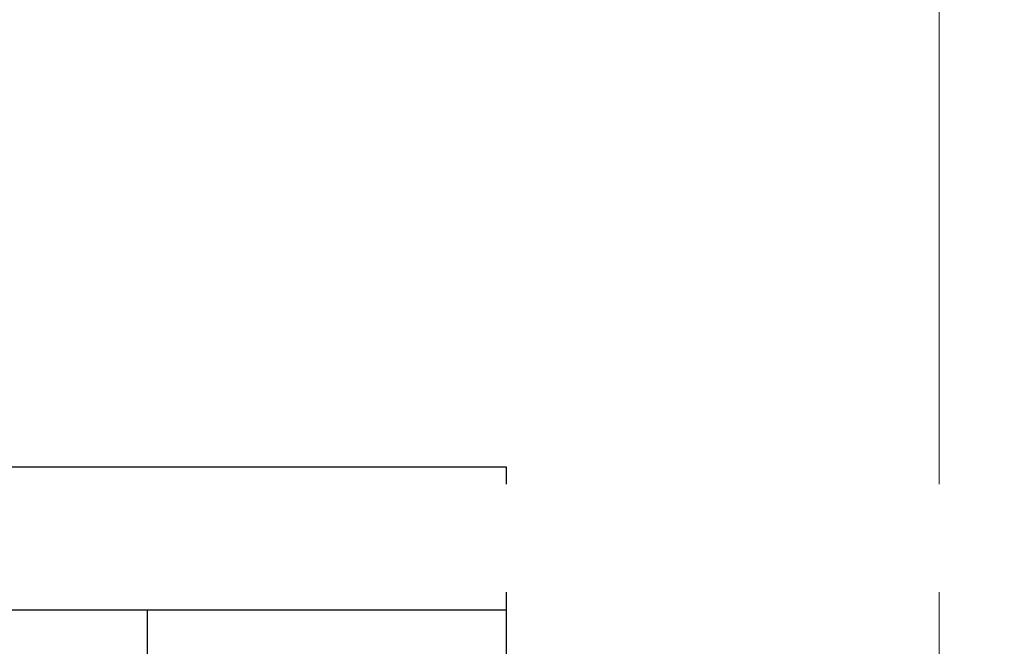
# Model space of a CAD drawing. Header units: inches. Extents: x 110711 to 158499, y 12149 to 19253.
# Tile 43 of 46: x 124606 to 124721, y 17672 to 17746. Entities that reach past the tile are written whole.
import ezdxf

# ---------------------------------------------------------------- set-up
doc = ezdxf.new("R2010")
doc.units = ezdxf.units.IN
doc.header["$MEASUREMENT"] = 0
doc.layers.add('HVAC TEXT PP', color=7, linetype='Continuous', lineweight=20)
doc.layers.add('PP-HVAC', color=7, linetype='Continuous', lineweight=25)
doc.styles.get("Standard").update_dxf_attribs({"font": 'romans.shx', "height": 6})

msp = doc.modelspace()

# ---------------------------------------------------------------- linework, layer by layer
at = {"layer": 'HVAC TEXT PP'}
msp.add_lwpolyline([(122775.67, 18714.54), (124713.6, 18714.54), (124713.6, 17319.69), (122775.67, 17319.69)], close=True, dxfattribs=at)
at = {"layer": 'PP-HVAC', "linetype": 'Continuous', "ltscale": 10}
for p, q in [((124496.27, 17693.29), (124662.91, 17693.29)), ((124662.91, 17693.29), (124662.91, 17575.09)), ((124496.27, 17676.54), (124662.91, 17676.54)), ((124620.83, 17676.54), (124620.83, 17575.09))]:
    msp.add_line(p, q, dxfattribs=at)

# ---------------------------------------------------------------- next in the draw order: texts
at = {"layer": 'PP-HVAC', "linetype": 'Continuous', "ltscale": 10, "insert": (124497.97, 17688.07), "char_height": 6.3082, "width": 442.5722, "attachment_point": 1, "bg_fill": 2}
msp.add_mtext('\\pi6.1079;{\\fCentury Gothic|b1|i0|c0|p34;HVAC LEGEND }', dxfattribs=at)

doc.saveas('drawing.dxf')
